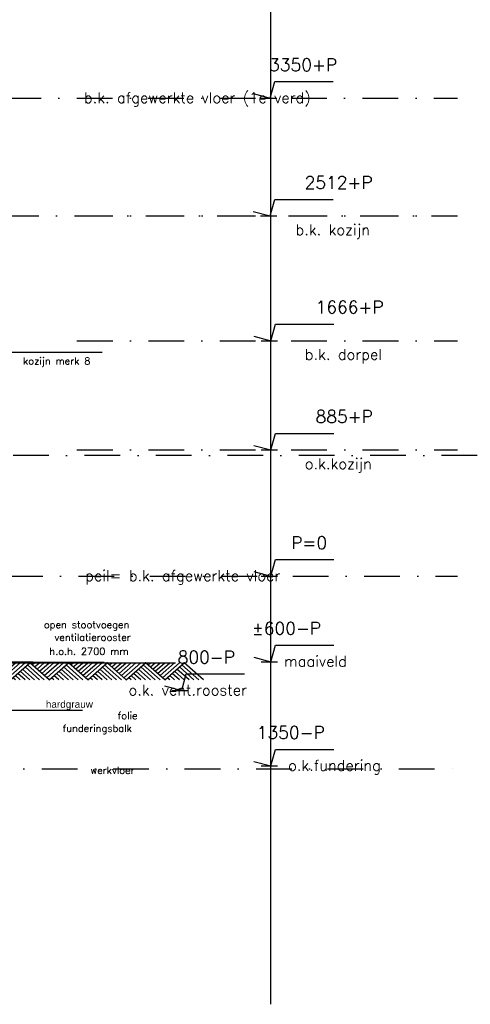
# Model space of a CAD drawing. Extents: x 0 to 317513, y 0 to 193913.
# Tile 40 of 105: x 238904 to 242059, y 89446 to 96347. Entities that reach past the tile are written whole.
import ezdxf

# ---------------------------------------------------------------- set-up
doc = ezdxf.new("R2010")
doc.units = 0
doc.header["$LTSCALE"] = 20
doc.header["$MEASUREMENT"] = 0
doc.header["$PDSIZE"] = -1
doc.linetypes.add('DASHDOT', pattern=[25, 12.5, -6.25, 0, -6.25])
doc.linetypes.add('DD1', pattern=[2.66667, 1.66667, -0.5, 0, -0.5])
doc.layers.get('0').update_dxf_attribs({"linetype": 'CONTINUOUS'})
for name, color, linetype in [('A--01A1_ACEER', 1, 'CONTINUOUS'), ('A--L11D5_GRONDWERK', 5, 'CONTINUOUS'), ('A--L16--', 7, 'CONTINUOUS'), ('A--L16--_F123-', 7, 'CONTINUOUS'), ('A--L21--', 3, 'CONTINUOUS'), ('A--M01A1_MAATVOERING', 1, 'CONTINUOUS'), ('A--M01B1_HOOGTE_MAATV', 1, 'CONTINUOUS'), ('A--T$1A-_F123_20', 1, 'CONTINUOUS'), ('A--T$7A8-_STRAMIEN', 8, 'DASHDOT'), ('A--T01A-25_TEKST', 2, 'CONTINUOUS'), ('A--T01B2_HOOGTE_MAATV', 2, 'CONTINUOUS'), ('A--T01B3_HOOGTE_MAATV', 3, 'CONTINUOUS'), ('STRAMIEN', 8, 'DD1'), ('X--LR---_CP', 7, 'CONTINUOUS')]:
    doc.layers.add(name, color=color, linetype=linetype)
doc.styles.add('EB2', font='ARIAL.TTF')
doc.styles.add('HIEMSTRA', font='romans.shx')
doc.styles.add('HOOGTEXT', font='ROMANS.shx', dxfattribs={"height": 2.5})

# ---------------------------------------------------------------- blocks, each defined once
blk = doc.blocks.new('HOOGTEP')
at = {"layer": 'A--M01A1_MAATVOERING'}
for p, q in [((0, 0), (0.62, 2.33)), ((0.62, 2.33), (8.79, 2.33)), ((-2.41, 0.65), (0, 0))]:
    blk.add_line(p, q, dxfattribs=at)
at = {"layer": 'A--M01B1_HOOGTE_MAATV'}
blk.add_line((-1.38, 0), (0.91, 0), dxfattribs=at)
at = {"layer": 'A--T01B2_HOOGTE_MAATV', "style": 'HOOGTEXT', "flags": 4}
blk.add_attdef('TEKST', (1.84, -0.67), '', height=1.5, dxfattribs=at)
at = {"layer": 'A--T01B3_HOOGTE_MAATV', "style": 'HOOGTEXT', "flags": 4}
blk.add_attdef('HOOGTE', (1.67, 3.82), '', height=1.75, dxfattribs=at)
blk = doc.blocks.new('Q010064-')
at = {"layer": 'A--L16--_F123-', "color": 1, "linetype": 'Continuous'}
for points in [[(37.5, -37.5), (75, 0)], [(75, -75), (150, 0)], [(112.5, -112.5), (225, 0)], [(150, -150), (300, 0)], [(187.5, -187.5), (375, 0)], [(225, -225), (450, 0)], [(262.5, -262.5), (525, 0)], [(300, -300), (600, 0)], [(900, -300), (600, 0)], [(600, -300), (450, -150)], [(675, -300), (487.5, -112.5)], [(750, -300), (525, -75)], [(825, -300), (562.5, -37.5)], [(375, -300), (337.5, -262.5)], [(450, -300), (375, -225)], [(525, -300), (412.5, -187.5)]]:
    blk.add_lwpolyline(points, dxfattribs=at)
at = {"layer": 'X--LR---_CP'}
blk.add_point((600, 0), dxfattribs=at)
blk.add_point((600, 0), dxfattribs=at)
blk = doc.blocks.new('A$C543B4771')
at = {"layer": 'A--L16--', "xscale": 0.4504033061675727, "yscale": 0.3999999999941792}
for p in [(-16.9, 120), (253.4, 120), (523.6, 120), (793.8, 120), (1064.1, 120)]:
    blk.add_blockref('Q010064-', p, dxfattribs=at)

msp = doc.modelspace()

# ---------------------------------------------------------------- linework, layer by layer
at = {"layer": 'A--01A1_ACEER', "color": 2}
msp.add_line((239344.5, 91504.2), (238694, 91504.2), dxfattribs=at)
at = {"layer": 'A--L11D5_GRONDWERK'}
for p, q in [((238722.3, 91845.9), (238994.6, 91845.9)), ((238722.3, 91842.9), (239494.6, 91842.9)), ((238722.3, 91839.9), (239994.6, 91839.9))]:
    msp.add_line(p, q, dxfattribs=at)
at = {"layer": 'A--T$7A8-_STRAMIEN', "color": 8}
msp.add_line((289117.5, 93292.4), (144211.7, 93292.4), dxfattribs=at)
at = {"layer": 'A--T01A-25_TEKST'}
msp.add_line((239481, 94014.2), (238547.3, 94014.2), dxfattribs=at)
at = {"layer": 'STRAMIEN', "linetype": 'Continuous'}
msp.add_line((240663.5, 89445.5), (240663.5, 110048.6), dxfattribs=at)
at = {"layer": 'STRAMIEN', "linetype": 'DASHDOT'}
for p, q in [((139283.9, 95795.9), (241970.6, 95795.9)), ((170273.1, 94970.9), (241970.6, 94970.9)), ((239305.4, 94970.9), (241970.6, 94970.9)), ((239304.9, 94097), (241970.6, 94097)), ((239304.9, 93330.9), (241970.6, 93330.9)), ((139295.6, 92445.9), (241970.6, 92445.9)), ((208052.5, 91095.9), (241970.6, 91095.9))]:
    msp.add_line(p, q, dxfattribs=at)

# ---------------------------------------------------------------- block references
ref = msp.add_blockref('HOOGTEP', (240658.2, 95795.9), dxfattribs=dict(xscale=50, yscale=50, zscale=50))
ref.add_attrib('TEKST', 'b.k. afgewerkte vloer (1e verd)', (239353.8, 95762.3), dxfattribs={"layer": 'A--T01B2_HOOGTE_MAATV', "height": 75, "style": 'HOOGTEXT', "flags": 4})
ref.add_attrib('HOOGTE', '3350+P', (240650.2, 95986.9), dxfattribs={"layer": 'A--T01B3_HOOGTE_MAATV', "height": 87.5, "style": 'HOOGTEXT', "flags": 4})
ref = msp.add_blockref('HOOGTEP', (240658.2, 94970.9), dxfattribs=dict(xscale=50, yscale=50, zscale=50))
ref.add_attrib('TEKST', 'b.k. kozijn', (240835.4, 94836.9), dxfattribs={"layer": 'A--T01B2_HOOGTE_MAATV', "height": 75, "style": 'HOOGTEXT', "flags": 4})
ref.add_attrib('HOOGTE', '2512+P', (240899.1, 95161.9), dxfattribs={"layer": 'A--T01B3_HOOGTE_MAATV', "height": 87.5, "style": 'HOOGTEXT', "flags": 4})
ref = msp.add_blockref('HOOGTEP', (240663.5, 94097), dxfattribs=dict(xscale=50, yscale=50, zscale=50))
ref.add_attrib('TEKST', 'b.k. dorpel', (240900.4, 93963), dxfattribs={"layer": 'A--T01B2_HOOGTE_MAATV', "height": 75, "style": 'HOOGTEXT', "flags": 4})
ref.add_attrib('HOOGTE', '1666+P', (240976, 94288), dxfattribs={"layer": 'A--T01B3_HOOGTE_MAATV', "height": 87.5, "style": 'HOOGTEXT', "flags": 4})
ref = msp.add_blockref('HOOGTEP', (240663.5, 93330.9), dxfattribs=dict(xscale=50, yscale=50, zscale=50))
ref.add_attrib('TEKST', 'o.k.kozijn ', (240900.4, 93196.9), dxfattribs={"layer": 'A--T01B2_HOOGTE_MAATV', "height": 75, "style": 'HOOGTEXT', "flags": 4})
ref.add_attrib('HOOGTE', '885+P', (240976, 93521.9), dxfattribs={"layer": 'A--T01B3_HOOGTE_MAATV', "height": 87.5, "style": 'HOOGTEXT', "flags": 4})
ref = msp.add_blockref('HOOGTEP', (240663.5, 92445.9), dxfattribs=dict(xscale=50, yscale=50, zscale=50))
ref.add_attrib('TEKST', 'peil= b.k. afgewerkte vloer', (239362.6, 92412.3), dxfattribs={"layer": 'A--T01B2_HOOGTE_MAATV', "height": 75, "style": 'HOOGTEXT', "flags": 4})
ref.add_attrib('HOOGTE', 'P=0', (240805.5, 92636.9), dxfattribs={"layer": 'A--T01B3_HOOGTE_MAATV', "height": 87.5, "style": 'HOOGTEXT', "flags": 4})
ref = msp.add_blockref('HOOGTEP', (240663.5, 91845.9), dxfattribs=dict(xscale=50, yscale=50, zscale=50))
ref.add_attrib('TEKST', 'maaiveld', (240754.5, 91812.3), dxfattribs={"layer": 'A--T01B2_HOOGTE_MAATV', "height": 75, "style": 'HOOGTEXT', "flags": 4})
ref.add_attrib('HOOGTE', '±600-P', (240530.5, 92036.9), dxfattribs={"layer": 'A--T01B3_HOOGTE_MAATV', "height": 87.5, "style": 'HOOGTEXT', "flags": 4})
ref = msp.add_blockref('HOOGTEP', (240039.2, 91644.2), dxfattribs=dict(xscale=50, yscale=50, zscale=50))
ref.add_attrib('TEKST', 'o.k. vent.rooster', (239665.9, 91610.6), dxfattribs={"layer": 'A--T01B2_HOOGTE_MAATV', "height": 75, "style": 'HOOGTEXT', "flags": 4})
ref.add_attrib('HOOGTE', '800-P', (240010.3, 91835.1), dxfattribs={"layer": 'A--T01B3_HOOGTE_MAATV', "height": 87.5, "style": 'HOOGTEXT', "flags": 4})
ref = msp.add_blockref('HOOGTEP', (240663.5, 91115.9), dxfattribs=dict(xscale=50, yscale=50, zscale=50))
ref.add_attrib('TEKST', 'o.k.fundering', (240783.4, 91082.3), dxfattribs={"layer": 'A--T01B2_HOOGTE_MAATV', "height": 75, "style": 'HOOGTEXT', "flags": 4})
ref.add_attrib('HOOGTE', '1350-P', (240563.8, 91306.9), dxfattribs={"layer": 'A--T01B3_HOOGTE_MAATV', "height": 87.5, "style": 'HOOGTEXT', "flags": 4})
at = {"layer": 'A--L21--'}
msp.add_blockref('A$C543B4771', (238721.3, 91719.9), dxfattribs=at)

# ---------------------------------------------------------------- texts
at = {"layer": 'A--T$1A-_F123_20', "style": 'EB2'}
msp.add_text('hardgrauw', height=50, dxfattribs=at).set_placement((239086.7, 91523.9))
at = {"layer": 'A--T01A-25_TEKST', "style": 'HIEMSTRA'}
for s, p in [('kozijn merk 8', (238927.3, 93930.1)), ('open stootvoegen', (239073.3, 92081.9)), ('ventilatierooster', (239147.1, 91992.6)), ('h.o.h. 2700 mm', (239111.4, 91894.1)), ('folie', (239589.9, 91444.5)), ('funderingsbalk', (239204.2, 91355.2)), ('werkvloer', (239399.5, 91060))]:
    msp.add_text(s, height=50, dxfattribs=at).set_placement(p)

doc.saveas('drawing.dxf')
